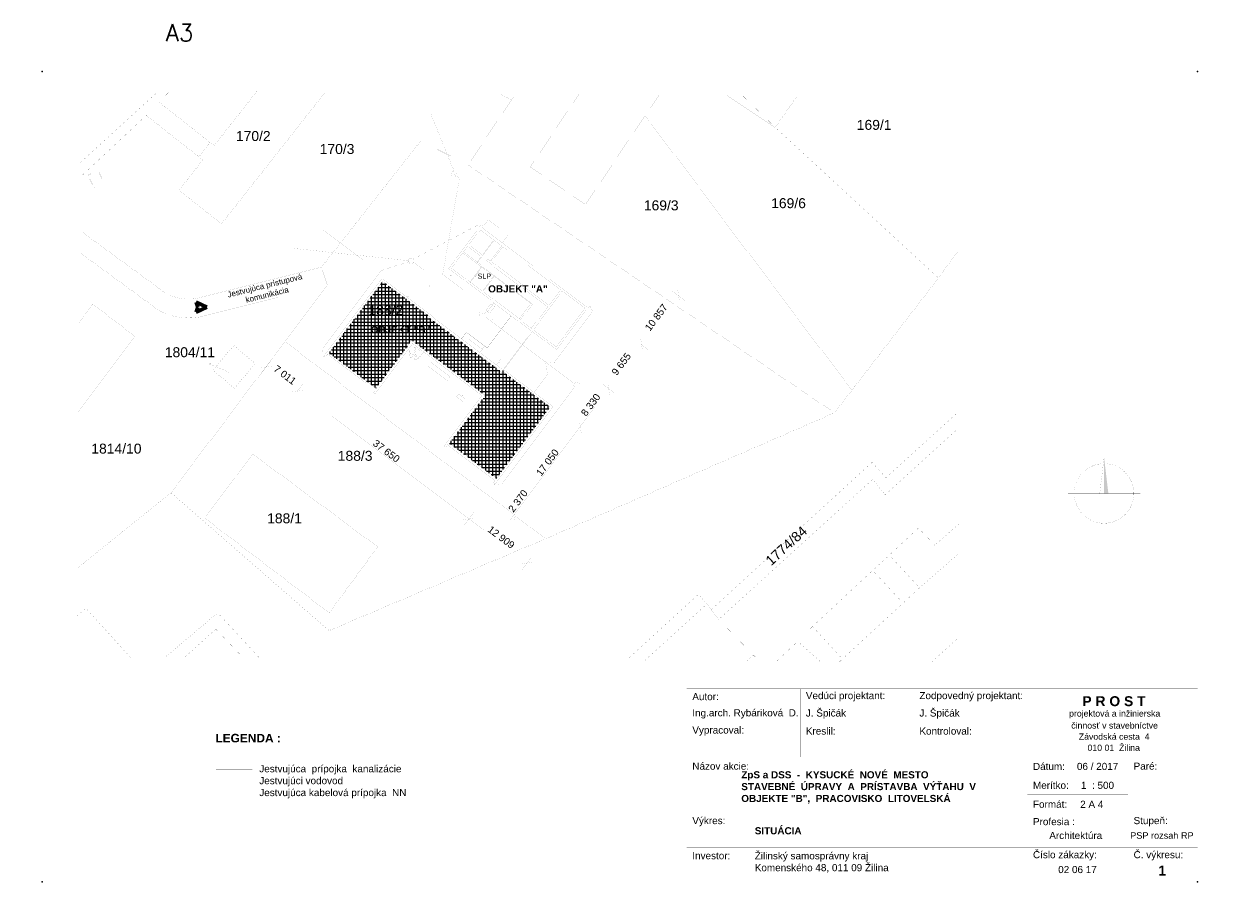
# Model space of a CAD drawing. Extents: x -289843 to 60066, y -44128 to 109843.
# Tile 1 of 61: x -289843 to -79837, y -44128 to 109843. Entities that reach past the tile are written whole.
import ezdxf

# ---------------------------------------------------------------- set-up
doc = ezdxf.new("R2010")
doc.units = 0
doc.header["$MEASUREMENT"] = 0
for name, pattern in [('Achse', [115, 0, -40, 75, 0]), ('Dlouhé čárky', [250, 150, -100]), ('DVOJBODKO_IARKOVAN__2', [385, 160, -75, 0, -75, 0, -75]), ('DĚLICÍ', [317.5, 127, -63.5, 0, -63.5, 0, -63.5])]:
    doc.linetypes.add(name, pattern=pattern)
for name, color, linetype in [('KÓTY', 7, 'Continuous'), ('LEVEL_49', 7, 'Continuous'), ('LEVEL_63', 7, 'Continuous'), ('múry', 7, 'Continuous'), ('PRIEVLAKY', 7, 'Continuous'), ('SHUTTERS', 7, 'Continuous'), ('TEXTY', 7, 'Continuous'), ('vyplne', 7, 'Continuous'), ('čiary', 7, 'Continuous'), ('Čáry', 7, 'Continuous')]:
    doc.layers.add(name, color=color, linetype=linetype)
doc.layers.add('PO VECI', color=1, linetype='Continuous', lineweight=60)
doc.styles.add('GENERATED_STYLE_1', font='arial.ttf')
doc.styles.get("Standard").update_dxf_attribs({"font": 'txt', "bigfont": 'BIGFONT.SHX'})
doc.linetypes.add('K_ kanalizace splašková kopírov', pattern='A,0,[2,KNM - ZpSaDSS Litovelska 1.Shx,S=31.746032,R=0,X=0,Y=0],-4500,0', length=4500)
doc.linetypes.add('V_ vodovod kopírovat', pattern='A,0,[1,KNM - ZpSaDSS Litovelska 1.Shx,S=23.809524,R=0,X=0,Y=0],-3200,0', length=3200)
doc.dimstyles.new('Dimstyle_E34D', dxfattribs={"dimtxt": 1250, "dimasz": 1425, "dimexe": 0.18, "dimexo": 1.2, "dimgap": 0.09, "dimtad": 1, "dimdec": 0, "dimzin": 0, "dimdsep": 46, "dimtxsty": 'GENERATED_STYLE_1', "dimblk": 'ARROWHEAD_6', "dimblk1": 'ARROWHEAD_6', "dimblk2": 'ARROWHEAD_6', "dimcen": 0.09, "dimclrd": 154, "dimclre": 154, "dimclrt": 154, "dimadec": 0, "dimazin": 0, "dimtfac": 1, "dimtdec": 4, "dimtmove": 0, "dimatfit": 0, "dimfxl": 0, "dimtolj": 1, "dimtzin": 0, "dimarcsym": 0})

# ---------------------------------------------------------------- blocks, each defined once
blk = doc.blocks.new('HATCH_578', base_point=(-98103, 7705))
at = {"layer": 'LEVEL_49'}
blk.add_hatch(color=7, dxfattribs=at).paths.add_polyline_path([(-98103, 7705), (-98103, 1330), (-97347, 1330)], flags=0)
blk = doc.blocks.new('HATCH_579', base_point=(-226636, 64488))
at = {"layer": 'vyplne'}
h = blk.add_hatch(dxfattribs=at)
h.set_pattern_fill('TILE 24"', color=9, scale=609.6, style=0, pattern_type=0)
h.set_pattern_definition([(0, (0, 0), (0, 609.6), []), (90, (0, 0), (-609.6, -2e-13), [])])
h.paths.add_polyline_path([(-226636, 64488), (-236087, 51889), (-227808, 45678), (-221477, 54118), (-208558, 44426), (-214889, 35987), (-206610, 29776), (-197159, 42374), (-205438, 48586), (-205358, 49026), (-205558, 48426), (-218477, 58117), (-218357, 58277)], flags=0)
blk = doc.blocks.new('WALL_2658', base_point=(-213017, 54021))
at = {"layer": 'múry', "color": 7, "linetype": 'Continuous', "const_width": 11}
for points in [[(-211877, 55541), (-212777, 54341)], [(-212737, 54311), (-211867, 55471)], [(-212777, 54341), (-212737, 54311)]]:
    blk.add_lwpolyline(points, dxfattribs=at)
blk = doc.blocks.new('WALL_2659', base_point=(-211877, 55541))
at = {"layer": 'múry', "color": 7, "linetype": 'Continuous', "const_width": 11}
for points in [[(-208257, 52826), (-211877, 55541)], [(-211867, 55471), (-208247, 52756)]]:
    blk.add_lwpolyline(points, dxfattribs=at)
blk = doc.blocks.new('WALL_2660', base_point=(-196599, 42454))
at = {"layer": 'múry', "color": 7, "linetype": 'Continuous', "const_width": 11}
for points in [[(-196599, 42454), (-205518, 49146)], [(-205438, 48586), (-197159, 42374)]]:
    blk.add_lwpolyline(points, dxfattribs=at)
blk = doc.blocks.new('WALL_2661', base_point=(-215449, 35907))
at = {"layer": 'múry', "color": 7, "linetype": 'Continuous', "const_width": 11}
for points in [[(-215209, 35727), (-206770, 29396)], [(-206610, 29776), (-214889, 35987)]]:
    blk.add_lwpolyline(points, dxfattribs=at)
blk = doc.blocks.new('WALL_2662', base_point=(-205878, 48666))
at = {"layer": 'múry', "color": 7, "linetype": 'Continuous', "const_width": 11}
for points in [[(-205518, 49146), (-205638, 48986)], [(-205558, 48426), (-205438, 48586)]]:
    blk.add_lwpolyline(points, dxfattribs=at)
blk = doc.blocks.new('WALL_2663', base_point=(-209118, 44346))
at = {"layer": 'múry', "color": 7, "linetype": 'Continuous', "const_width": 11}
for points in [[(-221397, 53558), (-209118, 44346)], [(-208878, 44666), (-221157, 53877)]]:
    blk.add_lwpolyline(points, dxfattribs=at)
blk = doc.blocks.new('WALL_2664', base_point=(-206830, 28816))
at = {"layer": 'múry', "color": 7, "linetype": 'Continuous', "const_width": 11}
for points in [[(-206770, 29396), (-207070, 28996)], [(-207070, 28996), (-206830, 28816)], [(-206830, 28816), (-206530, 29216)]]:
    blk.add_lwpolyline(points, dxfattribs=at)
blk = doc.blocks.new('WALL_2665', base_point=(-215749, 35507))
at = {"layer": 'múry', "color": 7, "linetype": 'Continuous', "const_width": 11}
for points in [[(-215449, 35907), (-215749, 35507)], [(-215509, 35327), (-215209, 35727)], [(-215749, 35507), (-215509, 35327)]]:
    blk.add_lwpolyline(points, dxfattribs=at)
blk = doc.blocks.new('WALL_2666', base_point=(-206530, 29216))
at = {"layer": 'múry', "color": 7, "linetype": 'Continuous', "const_width": 11}
for points in [[(-197159, 42374), (-206610, 29776)], [(-206530, 29216), (-196599, 42454)]]:
    blk.add_lwpolyline(points, dxfattribs=at)
blk = doc.blocks.new('WALL_2667', base_point=(-226716, 65048))
at = {"layer": 'múry', "color": 7, "linetype": 'Continuous', "const_width": 11}
for points in [[(-217797, 58357), (-226716, 65048)], [(-226636, 64488), (-218357, 58277)]]:
    blk.add_lwpolyline(points, dxfattribs=at)
blk = doc.blocks.new('WALL_2668', base_point=(-236947, 51409))
at = {"layer": 'múry', "color": 7, "linetype": 'Continuous', "const_width": 11}
for points in [[(-236647, 51809), (-236947, 51409)], [(-236947, 51409), (-236707, 51229)], [(-236707, 51229), (-236407, 51629)]]:
    blk.add_lwpolyline(points, dxfattribs=at)
blk = doc.blocks.new('WALL_2669', base_point=(-228028, 44718))
at = {"layer": 'múry', "color": 7, "linetype": 'Continuous', "const_width": 11}
for points in [[(-227968, 45298), (-228268, 44898)], [(-228268, 44898), (-228028, 44718)], [(-228028, 44718), (-227728, 45118)]]:
    blk.add_lwpolyline(points, dxfattribs=at)
blk = doc.blocks.new('WALL_2670', base_point=(-236647, 51809))
at = {"layer": 'múry', "color": 7, "linetype": 'Continuous', "const_width": 11}
for points in [[(-226716, 65048), (-236647, 51809)], [(-236087, 51889), (-226636, 64488)]]:
    blk.add_lwpolyline(points, dxfattribs=at)
blk = doc.blocks.new('WALL_2671', base_point=(-205878, 48666))
at = {"layer": 'múry', "color": 7, "linetype": 'Continuous', "const_width": 11}
for points in [[(-218477, 58117), (-205558, 48426)], [(-205638, 48986), (-217917, 58197)]]:
    blk.add_lwpolyline(points, dxfattribs=at)
blk = doc.blocks.new('WALL_2672', base_point=(-215449, 35907))
at = {"layer": 'múry', "color": 7, "linetype": 'Continuous', "const_width": 11}
for points in [[(-209118, 44346), (-215449, 35907)], [(-214889, 35987), (-208558, 44426)], [(-208558, 44426), (-208878, 44666)]]:
    blk.add_lwpolyline(points, dxfattribs=at)
blk = doc.blocks.new('WALL_2673', base_point=(-227728, 45118))
at = {"layer": 'múry', "color": 7, "linetype": 'Continuous', "const_width": 11}
for points in [[(-236407, 51629), (-227968, 45298)], [(-227808, 45678), (-236087, 51889)]]:
    blk.add_lwpolyline(points, dxfattribs=at)
blk = doc.blocks.new('WALL_2674', base_point=(-227728, 45118))
at = {"layer": 'múry', "color": 7, "linetype": 'Continuous', "const_width": 11}
for points in [[(-221477, 54118), (-227808, 45678)], [(-227728, 45118), (-221397, 53558)], [(-221157, 53877), (-221477, 54118)]]:
    blk.add_lwpolyline(points, dxfattribs=at)
blk = doc.blocks.new('WALL_2675', base_point=(-218157, 57877))
at = {"layer": 'múry', "color": 7, "linetype": 'Continuous', "const_width": 11}
for points in [[(-218357, 58277), (-218477, 58117)], [(-217917, 58197), (-217797, 58357)]]:
    blk.add_lwpolyline(points, dxfattribs=at)
blk = doc.blocks.new('WALL_2676', base_point=(-215054, 66765))
at = {"layer": 'múry', "color": 7, "linetype": 'Continuous', "const_width": 11}
for points in [[(-209271, 74446), (-215054, 66765)], [(-211426, 70918), (-209412, 73593)], [(-208952, 74205), (-209271, 74446)], [(-209172, 73912), (-208952, 74205)], [(-214494, 66844), (-212479, 69520)], [(-212389, 69640), (-211667, 70598)]]:
    blk.add_lwpolyline(points, dxfattribs=at)
blk = doc.blocks.new('WALL_2677', base_point=(-190435, 59856))
at = {"layer": 'múry', "color": 7, "linetype": 'Continuous', "const_width": 11}
for points in [[(-209412, 73593), (-207093, 71853)], [(-206852, 72172), (-209172, 73912)], [(-206973, 71763), (-205613, 70742)], [(-190755, 60096), (-206732, 72082)], [(-205493, 70652), (-195315, 63017)], [(-194995, 62777), (-190995, 59777)]]:
    blk.add_lwpolyline(points, dxfattribs=at)
blk = doc.blocks.new('WALL_2678', base_point=(-208217, 52796))
at = {"layer": 'múry', "color": 7, "linetype": 'Continuous', "const_width": 11}
for points in [[(-204028, 58463), (-208257, 52826)], [(-208247, 52756), (-203988, 58433)], [(-203988, 58433), (-204028, 58463)]]:
    blk.add_lwpolyline(points, dxfattribs=at)
blk = doc.blocks.new('WALL_2679', base_point=(-205358, 49026))
at = {"layer": 'múry', "color": 7, "linetype": 'Continuous', "const_width": 11}
for points in [[(-200353, 55696), (-205358, 49026)], [(-205318, 48995), (-200313, 55666)], [(-200313, 55666), (-200353, 55696)], [(-205358, 49026), (-205318, 48995)]]:
    blk.add_lwpolyline(points, dxfattribs=at)
blk = doc.blocks.new('WALL_2680', base_point=(-215054, 66765))
at = {"layer": 'múry', "color": 7, "linetype": 'Continuous', "const_width": 11}
for points in [[(-215054, 66765), (-196022, 52435)], [(-211299, 64438), (-214494, 66844)], [(-209102, 62783), (-211179, 64347)], [(-202556, 57855), (-208982, 62693)], [(-200415, 56243), (-202356, 57705)], [(-196101, 52995), (-200096, 56003)]]:
    blk.add_lwpolyline(points, dxfattribs=at)
blk = doc.blocks.new('WALL_2681', base_point=(-196022, 52435))
at = {"layer": 'múry', "color": 7, "linetype": 'Continuous', "const_width": 11}
for points in [[(-190995, 59777), (-196101, 52995)], [(-196022, 52435), (-190215, 60148)], [(-190534, 60389), (-190755, 60096)], [(-190215, 60148), (-190534, 60389)]]:
    blk.add_lwpolyline(points, dxfattribs=at)
blk = doc.blocks.new('WALL_2682', base_point=(-212708, 69880))
at = {"layer": 'múry', "color": 7, "linetype": 'Continuous', "const_width": 11}
for points in [[(-212479, 69520), (-209284, 67114)], [(-210072, 67895), (-212389, 69640)], [(-200251, 60501), (-209952, 67805)], [(-209164, 67024), (-207087, 65460)], [(-206967, 65370), (-200541, 60532)]]:
    blk.add_lwpolyline(points, dxfattribs=at)
blk = doc.blocks.new('WALL_2683', base_point=(-202597, 57385))
at = {"layer": 'múry', "color": 7, "linetype": 'Continuous', "const_width": 11}
for points in [[(-200541, 60532), (-202556, 57855)], [(-202356, 57705), (-200251, 60501)]]:
    blk.add_lwpolyline(points, dxfattribs=at)
blk = doc.blocks.new('WALL_2684', base_point=(-208123, 68430))
at = {"layer": 'múry', "color": 7, "linetype": 'Continuous', "const_width": 11}
for points in [[(-208123, 68430), (-208363, 68111)], [(-208363, 68111), (-197588, 59998)], [(-207632, 68061), (-208123, 68430)], [(-197348, 60318), (-207512, 67971)]]:
    blk.add_lwpolyline(points, dxfattribs=at)
blk = doc.blocks.new('WALL_2685', base_point=(-211539, 64118))
at = {"layer": 'múry', "color": 7, "linetype": 'Continuous', "const_width": 11}
for points in [[(-209284, 67114), (-211299, 64438)], [(-211179, 64347), (-209164, 67024)]]:
    blk.add_lwpolyline(points, dxfattribs=at)
blk = doc.blocks.new('WALL_2686', base_point=(-209342, 62464))
at = {"layer": 'múry', "color": 7, "linetype": 'Continuous', "const_width": 11}
for points in [[(-207087, 65460), (-209102, 62783)], [(-208982, 62693), (-206967, 65370)]]:
    blk.add_lwpolyline(points, dxfattribs=at)
blk = doc.blocks.new('WALL_2687', base_point=(-207632, 68061))
at = {"layer": 'múry', "color": 7, "linetype": 'Continuous', "const_width": 11}
for points in [[(-205613, 70742), (-207632, 68061)], [(-207512, 67971), (-205493, 70652)]]:
    blk.add_lwpolyline(points, dxfattribs=at)
blk = doc.blocks.new('WALL_2688', base_point=(-210072, 67895))
at = {"layer": 'múry', "color": 7, "linetype": 'Continuous', "const_width": 11}
for points in [[(-209952, 67805), (-206973, 71763)], [(-207093, 71853), (-209110, 69173)], [(-206851, 72174), (-206852, 72172)], [(-206731, 72083), (-206851, 72174)], [(-206732, 72082), (-206731, 72083)], [(-209350, 68854), (-210072, 67895)]]:
    blk.add_lwpolyline(points, dxfattribs=at)
blk = doc.blocks.new('WALL_2689', base_point=(-211746, 71158))
at = {"layer": 'múry', "color": 7, "linetype": 'Continuous', "const_width": 11}
for points in [[(-211667, 70598), (-209350, 68854)], [(-209110, 69173), (-211426, 70918)]]:
    blk.add_lwpolyline(points, dxfattribs=at)
blk = doc.blocks.new('WALL_2690', base_point=(-200336, 55683))
at = {"layer": 'múry', "color": 7, "linetype": 'Continuous', "const_width": 11}
for points in [[(-195315, 63017), (-197348, 60318)], [(-200096, 56003), (-194995, 62777)], [(-197588, 59998), (-200415, 56243)]]:
    blk.add_lwpolyline(points, dxfattribs=at)
blk = doc.blocks.new('*D677')
at = {"layer": 'KÓTY', "color": 154, "linetype": 'Continuous', "transparency": 16777216, "const_width": 7}
for points in [[(-248040, 48305), (-246353, 50555)], [(-246147, 49580), (-248247, 49280)], [(-248097, 50105), (-247197, 49430)], [(-247197, 49430), (-241588, 45223)], [(-242432, 44098), (-240745, 46348)], [(-240538, 45373), (-242638, 45073)]]:
    blk.add_lwpolyline(points, dxfattribs=at)
at = {"layer": 'KÓTY', "color": 154, "transparency": 16777216, "style": 'GENERATED_STYLE_1', "oblique": 0}
blk.add_text('7\xa0011', height=1250, rotation=323.1229, dxfattribs=at).set_placement((-245971, 48823))
blk = doc.blocks.new('ARROWHEAD_6')
at = {"color": 0, "linetype": 'Continuous'}
for p, q in [((0, 0), (-1, 0)), ((-0.5, -0.5), (0.5, 0.5))]:
    blk.add_line(p, q, dxfattribs=at)
blk = doc.blocks.new('*D678')
at = {"layer": 'KÓTY', "color": 154, "linetype": 'Continuous', "transparency": 16777216, "const_width": 7}
for points in [[(-242432, 44098), (-240745, 46348)], [(-240538, 45373), (-242638, 45073)], [(-241588, 45223), (-211471, 22629)], [(-212315, 21504), (-210627, 23754)], [(-210421, 22779), (-212521, 22479)], [(-211471, 22629), (-201145, 14882)]]:
    blk.add_lwpolyline(points, dxfattribs=at)
at = {"layer": 'KÓTY', "color": 154, "transparency": 16777216, "style": 'GENERATED_STYLE_1', "oblique": 0}
blk.add_text('37\xa0650', height=1250, rotation=323.1229, dxfattribs=at).set_placement((-228494, 35712))
blk = doc.blocks.new('*D679')
at = {"layer": 'KÓTY', "color": 154, "linetype": 'Continuous', "transparency": 16777216, "const_width": 7}
for points in [[(-210421, 22779), (-212521, 22479)], [(-211471, 22629), (-201145, 14882)], [(-202195, 14733), (-200095, 15032)], [(-201989, 13757), (-200301, 16007)], [(-201145, 14882), (-200245, 14207)]]:
    blk.add_lwpolyline(points, dxfattribs=at)
at = {"layer": 'KÓTY', "color": 154, "transparency": 16777216, "style": 'GENERATED_STYLE_1', "oblique": 0}
blk.add_text('12\xa0909', height=1250, rotation=323.1229, dxfattribs=at).set_placement((-208272, 20542))
blk = doc.blocks.new('*D681')
at = {"layer": 'KÓTY', "color": 154, "linetype": 'Continuous', "transparency": 16777216, "const_width": 7}
for points in [[(-203478, 23338), (-202056, 25234)], [(-202206, 26284), (-201906, 24184)], [(-202353, 22494), (-204603, 24182)], [(-204153, 22438), (-203478, 23338)], [(-203628, 24388), (-203328, 22288)]]:
    blk.add_lwpolyline(points, dxfattribs=at)
at = {"layer": 'KÓTY', "color": 154, "transparency": 16777216, "style": 'GENERATED_STYLE_1', "oblique": 0}
blk.add_text('2\xa0370', height=1250, rotation=53.1229, dxfattribs=at).set_placement((-203620, 23703))
blk = doc.blocks.new('*D682')
at = {"layer": 'KÓTY', "color": 154, "linetype": 'Continuous', "transparency": 16777216, "const_width": 7}
for points in [[(-191824, 38873), (-186825, 45536)], [(-191974, 39923), (-191674, 37823)], [(-202056, 25234), (-191824, 38873)], [(-190699, 38029), (-192949, 39717)], [(-203478, 23338), (-202056, 25234)], [(-200931, 24390), (-203181, 26078)], [(-202206, 26284), (-201906, 24184)]]:
    blk.add_lwpolyline(points, dxfattribs=at)
at = {"layer": 'KÓTY', "color": 154, "transparency": 16777216, "style": 'GENERATED_STYLE_1', "oblique": 0}
blk.add_text('17\xa0050', height=1250, rotation=53.1229, dxfattribs=at).set_placement((-198726, 30089))
blk = doc.blocks.new('*D683')
at = {"layer": 'KÓTY', "color": 154, "linetype": 'Continuous', "transparency": 16777216, "const_width": 7}
for points in [[(-186825, 45536), (-181031, 53259)], [(-185701, 44692), (-187950, 46380)], [(-186975, 46586), (-186676, 44486)], [(-191824, 38873), (-186825, 45536)], [(-191974, 39923), (-191674, 37823)]]:
    blk.add_lwpolyline(points, dxfattribs=at)
at = {"layer": 'KÓTY', "color": 154, "transparency": 16777216, "style": 'GENERATED_STYLE_1', "oblique": 0}
blk.add_text('8\xa0330', height=1250, rotation=53.1229, dxfattribs=at).set_placement((-190821, 40626))
blk = doc.blocks.new('*D684')
at = {"layer": 'KÓTY', "color": 154, "linetype": 'Continuous', "transparency": 16777216, "const_width": 7}
for points in [[(-181031, 53259), (-174516, 61944)], [(-186825, 45536), (-181031, 53259)], [(-179907, 52415), (-182156, 54103)], [(-181181, 54309), (-180882, 52209)], [(-186975, 46586), (-186676, 44486)]]:
    blk.add_lwpolyline(points, dxfattribs=at)
at = {"layer": 'KÓTY', "color": 154, "transparency": 16777216, "style": 'GENERATED_STYLE_1', "oblique": 0}
blk.add_text('9\xa0655', height=1250, rotation=53.1229, dxfattribs=at).set_placement((-185425, 47819))
blk = doc.blocks.new('*D685')
at = {"layer": 'KÓTY', "color": 154, "linetype": 'Continuous', "transparency": 16777216, "const_width": 7}
for points in [[(-181031, 53259), (-174516, 61944)], [(-173391, 61100), (-175641, 62788)], [(-174366, 60894), (-174666, 62994)], [(-174516, 61944), (-173841, 62844)], [(-181181, 54309), (-180882, 52209)]]:
    blk.add_lwpolyline(points, dxfattribs=at)
at = {"layer": 'KÓTY', "color": 154, "transparency": 16777216, "style": 'GENERATED_STYLE_1', "oblique": 0}
blk.add_text('10\xa0857', height=1250, rotation=53.1229, dxfattribs=at).set_placement((-179560, 55637))
blk = doc.blocks.new('DIM_2124', base_point=(-241588.5, 45223))
at = {"layer": 'KÓTY', "color": 154, "linetype": 'Continuous'}
for p1, p2, picture, middle in [((-243857, 53881.8), (-226715.7, 65048.2), '*D677', (-245210.2, 49033.8)), ((-196598.5, 42454.4), (-197926.1, 19172.9), '*D679', (-207125.8, 20463))]:
    dim = blk.add_linear_dim(base=(-241588.5, 45223), p1=p1, p2=p2, angle=323.122897, dimstyle='Dimstyle_E34D', dxfattribs=at)
    dim.commit()
    dim.dimension.update_dxf_attribs({"geometry": picture, "text_midpoint": middle, "text_rotation": 323.122897})
dim = blk.add_aligned_dim(p1=(-226715.7, 65048.2), p2=(-196598.5, 42454.4), distance=-24783.8, dimstyle='Dimstyle_E34D', dxfattribs=at)
dim.commit()
dim.dimension.update_dxf_attribs({"geometry": '*D678', "text_midpoint": (-227347.5, 35633.3), "text_rotation": 323.122897})
blk = doc.blocks.new('DIM_2125', base_point=(-202055.8, 25233.9))
at = {"layer": 'KÓTY', "color": 154, "linetype": 'Continuous'}
for p1, p2, picture, middle in [((-190214.8, 60148.3), (-147061.1, 41347.4), '*D685', (-179481, 56783.8)), ((-196022.2, 52435.1), (-190214.8, 60148.3), '*D684', (-185346.3, 48965.4)), ((-196598.5, 42454.4), (-196022.2, 52435.1), '*D683', (-191032, 41386.5)), ((-197926.1, 19172.9), (-206830.2, 28815.7), '*D681', (-203830.2, 24463.4))]:
    dim = blk.add_linear_dim(base=(-202055.8, 25233.9), p1=p1, p2=p2, angle=53.122897, dimstyle='Dimstyle_E34D', dxfattribs=at)
    dim.commit()
    dim.dimension.update_dxf_attribs({"geometry": picture, "text_midpoint": middle, "text_rotation": 53.122897})
dim = blk.add_aligned_dim(p1=(-206830.2, 28815.7), p2=(-196598.5, 42454.4), distance=-5968.6, dimstyle='Dimstyle_E34D', dxfattribs=at)
dim.commit()
dim.dimension.update_dxf_attribs({"geometry": '*D682', "text_midpoint": (-198647.1, 31235.6), "text_rotation": 53.122897})

msp = doc.modelspace()

# ---------------------------------------------------------------- linework, layer by layer
at = {"layer": 'LEVEL_49', "color": 7, "linetype": 'Continuous', "const_width": 11}
msp.add_lwpolyline([(-104830, 27139.3, 1), (-94330, 27139.3, 1)], format="xyb", close=True, dxfattribs=at)
for points in [[(-99578.8, 33512.7), (-100334.8, 27137.7)], [(-105953.8, 27137.7), (-93203.8, 27137.7)], [(-99578.8, 27137.7), (-99578.8, 20762.7)]]:
    msp.add_lwpolyline(points, dxfattribs=at)
at = {"layer": 'múry', "color": 14, "linetype": 'DVOJBODKO_IARKOVAN__2', "const_width": 6}
msp.add_lwpolyline([(-211866.9, 55471.3), (-212707, 54351.4)], dxfattribs=at)
at = {"layer": 'múry', "color": 14, "linetype": 'Continuous', "const_width": 6}
for points in [[(-211036.9, 54911.2), (-211937.1, 53711.3)], [(-211836.9, 55511.3), (-208257.2, 52825.9)], [(-211487, 54311.3), (-209087.2, 52511)], [(-208637.2, 53110.9), (-209537.3, 51911)], [(-209257.8, 52486.6), (-209111.6, 52681.5)], [(-209087.2, 52511), (-209257.8, 52486.6)], [(-209087.2, 52511), (-209111.6, 52681.5)], [(-205697.4, 50905.5), (-204577.6, 50065.4)], [(-206147.5, 50305.6), (-205976.9, 50329.9)], [(-203747.7, 48505.3), (-206147.5, 50305.6)], [(-206147.5, 50305.6), (-206123.2, 50135)], [(-206123.2, 50135), (-205976.9, 50329.9)], [(-204537.6, 50035.4), (-203297.7, 49105.2)]]:
    msp.add_lwpolyline(points, dxfattribs=at)
at = {"layer": 'PO VECI', "ltscale": 30}
for p, q in [((-257592.7, 59961.5), (-259518.6, 60838.4)), ((-259518.6, 60838.4), (-259179.9, 59961.5)), ((-259518.6, 59084.5), (-257592.7, 59961.5)), ((-259179.9, 59961.5), (-259518.6, 59084.5))]:
    msp.add_line(p, q, dxfattribs=at)
at = {"layer": 'PRIEVLAKY', "color": 7, "linetype": 'Continuous', "const_width": 11}
for points in [[(-210374.5, 65415.4), (-210254.7, 65325.2)], [(-210254.7, 65325.2), (-209532.9, 66283.9)], [(-209532.9, 66283.9), (-209652.8, 66374.1)]]:
    msp.add_lwpolyline(points, dxfattribs=at)
at = {"layer": 'PRIEVLAKY', "color": 14, "linetype": 'Continuous', "const_width": 6}
for points in [[(-208257.2, 52825.9), (-204028.3, 58463)], [(-217757.5, 50827.1), (-218657.6, 49627.2)], [(-206597.6, 49705.7), (-205697.4, 50905.5)], [(-215217.9, 47046.7), (-218657.6, 49627.2)], [(-204077.8, 48065.3), (-203277, 49132.8)], [(-215217.9, 47046.7), (-215518, 46646.8)], [(-213118.2, 44846.5), (-215518, 46646.8)], [(-214317.8, 48246.6), (-215217.9, 47046.7)], [(-213118.2, 44846.5), (-213658.3, 44126.5)], [(-212490.4, 43250.4), (-213658.3, 44126.5)], [(-212130.3, 43730.4), (-213298.2, 44606.5)], [(-211950.3, 43970.3), (-213118.2, 44846.5)], [(-210750.1, 45570.2), (-212490.4, 43250.4)]]:
    msp.add_lwpolyline(points, dxfattribs=at)
at = {"layer": 'SHUTTERS', "color": 14, "linetype": 'Continuous', "const_width": 6}
for points in [[(-221318.8, 52704.4), (-221021.4, 51828.5)], [(-221996.4, 51801.1), (-221072.3, 51760.7)], [(-221064.2, 51791.4), (-221889.3, 52209.5)], [(-221048.6, 51812.2), (-221680.9, 52487.4)], [(-220629.9, 51365.2), (-220747.8, 51387.6)], [(-220629.9, 51365.2), (-220654.4, 51247.7)], [(-218207.5, 50227.1), (-214767.9, 47646.7)], [(-214767.9, 47646.7), (-214943.6, 47621.6)], [(-214767.9, 47646.7), (-214792.9, 47822.4)], [(-212714.3, 44168.4), (-212534.3, 44408.4)], [(-212534.3, 44408.4), (-212656.5, 44391)], [(-212534.3, 44408.4), (-212516.8, 44286.2)]]:
    msp.add_lwpolyline(points, dxfattribs=at)
at = {"layer": 'SHUTTERS', "color": 14, "linetype": 'DĚLICÍ', "const_width": 6}
for points in [[(-220988.4, 51831.9), (-220831.4, 53133.1)], [(-220958.6, 51828.3), (-220803.7, 53112.4)], [(-221066.3, 51728), (-221917, 51364.8)], [(-221042.3, 51697.5), (-221597.4, 50957.5)], [(-221006.3, 51683), (-221117.1, 50764.7)], [(-220675.9, 50810.5), (-220973.2, 51686.4)], [(-220946.1, 51702.7), (-220313.8, 51027.6)], [(-219477.3, 52117.3), (-220197.4, 51157.4)], [(-220173.4, 51139.4), (-219453.3, 52099.3)]]:
    msp.add_lwpolyline(points, dxfattribs=at)
at = {"layer": 'čiary', "color": 154, "linetype": 'Continuous', "const_width": 7}
msp.add_lwpolyline([(-214537.5, 83348.4, 1), (-213537.5, 83348.4, 1)], format="xyb", close=True, dxfattribs=at)
at = {"layer": 'čiary', "color": 52, "linetype": 'Continuous', "const_width": 9}
for points in [[(-222101.8, 68087.4, 1), (-221101.8, 68087.4, 1)], [(-192998, 46253.9, 1), (-191998, 46253.9, 1)]]:
    msp.add_lwpolyline(points, format="xyb", close=True, dxfattribs=at)
at = {"layer": 'čiary', "color": 7, "linetype": 'Continuous', "const_width": 11}
for points in [[(-266171.7, 63370.3, 0.2668706), (-258173, 61805.3)], [(-265805.8, 59194.3, 0.15484716), (-258923, 58208.4)]]:
    msp.add_lwpolyline(points, format="xyb", dxfattribs=at)
at = {"layer": 'čiary', "color": 14, "linetype": 'Continuous', "const_width": 6}
for points in [[(-220874, 52780.1, 1.73205081), (-220173.4, 51139.4)], [(-220847.9, 52746.2, 0.27600522), (-221797.3, 52357.6)], [(-221797.3, 52357.6, 1), (-220197.4, 51157.4)], [(-220933, 52291.1, 1.56968558), (-220629.9, 51365.2)]]:
    msp.add_lwpolyline(points, format="xyb", dxfattribs=at)
at = {"layer": 'čiary', "color": 14, "linetype": 'Dlouhé čárky', "const_width": 6}
msp.add_lwpolyline([(-220197.4, 51157.4, 0.56739171), (-220847.9, 52746.2)], format="xyb", dxfattribs=at)
at = {"layer": 'čiary', "color": 14, "linetype": 'Continuous', "const_width": 6}
for points in [[(-221072.3, 51757.5, 1), (-220922.3, 51757.5, 1)], [(-220981.3, 52291.1, 1), (-220884.7, 52291.1, 1)]]:
    msp.add_lwpolyline(points, format="xyb", close=True, dxfattribs=at)
at = {"layer": 'čiary', "color": 7, "linetype": 'Continuous', "const_width": 11}
for points in [[(-173103.2, -7265.7), (-173103.2, -41265.7)], [(-173103.2, -7265.7), (-83103.2, -7265.7)], [(-153103.2, -7265.7), (-153103.2, -19265.7)], [(-133103.2, -7265.7), (-133103.2, -19265.7)], [(-113103.2, -7265.7), (-113103.2, -41265.7)], [(-83103.2, -7265.7), (-83103.2, -41265.7)], [(-173103.2, -10265.7), (-113103.2, -10265.7)], [(-113103.2, -13265.7), (-173103.2, -13265.7)], [(-113103.2, -16265.7), (-173103.2, -16265.7)], [(-83103.2, -19265.7), (-173103.2, -19265.7)], [(-95379.6, -41265.7), (-95379.6, -19265.7)], [(-113103.2, -22599.1), (-95379.6, -22599.1)], [(-95379.6, -25932.4), (-113103.2, -25932.4)], [(-83103.2, -29265.7), (-173103.2, -29265.7)], [(-173103.2, -35265.7), (-83103.2, -35265.7)], [(-83103.2, -41265.7), (-173103.2, -41265.7)]]:
    msp.add_lwpolyline(points, dxfattribs=at)
at = {"layer": 'čiary', "color": 1}
for p in [(-286590.2, 101475.2), (-83103.2, 101475.2), (-286590.2, -41265.7), (-83103.2, -41265.7)]:
    msp.add_point(p, dxfattribs=at)
at = {"layer": 'Čáry', "color": 14, "linetype": 'Continuous', "const_width": 6}
for points in [[(-289840.2, 104375.2), (-79840.2, 104375.2)], [(-289840.2, -44124.8), (-289840.2, 104375.2)], [(-79840.2, 104375.2), (-79840.2, -44124.8)], [(-208951.6, 74204.9), (-208109.5, 75323.4)], [(-208109.5, 75323.4), (-204514.5, 72616.7)], [(-204514.5, 72616.7), (-205572, 71212.2)], [(-79840.2, -44124.8), (-289840.2, -44124.8)]]:
    msp.add_lwpolyline(points, dxfattribs=at)
at = {"layer": 'Čáry', "color": 7, "linetype": 'Continuous', "const_width": 11}
for points in [[(-266093.6, 98028), (-279856.3, 85439.3)], [(-266076.4, 96087), (-264020.5, 98077.9)], [(-256321, 88399.6), (-248806.7, 97935.5)], [(-255023.3, 74632.4), (-236889.7, 97644.6)], [(-211572.3, 84986.7), (-203161.9, 97688.7)], [(-204018.6, 96394.9), (-205803.4, 97481.5)], [(-200674, 84613.9), (-192014.2, 97514.5)], [(-180415.7, 93680), (-177960.4, 97337.7)], [(-157502.4, 91607.9), (-165920.8, 97208.5)], [(-157502.4, 91607.9), (-163295.1, 97244.5)], [(-157502.4, 91607.9), (-153547.9, 97244.5)], [(-257028, 88956.8), (-266076.4, 96087)], [(-268191.7, 93806.8), (-280006.1, 82741.7)], [(-259024.7, 86422.8), (-268269.7, 93707.8)], [(-180415.7, 93680), (-190903.9, 78055.6)], [(-144003.8, 45303.9), (-180415.7, 93680)], [(-128753.5, 65086.2), (-157502.4, 91607.9)], [(-259024.7, 86422.8), (-257028, 88956.8)], [(-257028, 88956.8), (-256321, 88399.6)], [(-219945.6, 89216.6), (-237425.9, 66988.5)], [(-211572.3, 84986.7), (-219945.6, 89216.6)], [(-258317.7, 85865.7), (-259024.7, 86422.8)], [(-278550.6, 83177.3), (-276784, 84040.5)], [(-276784, 84040.5), (-275710, 81842.5)], [(-262516.6, 80537.1), (-258317.7, 85865.7)], [(-211572.3, 84986.7), (-147061.1, 41347.4)], [(-190903.9, 78055.6), (-200674, 84613.9)], [(-277476.6, 80979.3), (-278550.6, 83177.3)], [(-275710, 81842.5), (-277476.6, 80979.3)], [(-255023.3, 74632.4), (-262516.6, 80537.1)], [(-279723.6, 73276.9), (-266171.7, 63370.3)], [(-279827.2, 69444.1), (-265805.8, 59194.3)], [(-128753.5, 65086.2), (-125336.6, 69797.9)], [(-237425.9, 66988.5), (-258173, 61805.3)], [(-237425.9, 66988.5), (-236390.1, 63837.7)], [(-236390.1, 63837.7), (-258923, 58208.4)], [(-236390.1, 63837.7), (-243857, 53881.8)], [(-144003.8, 45303.9), (-128753.5, 65086.2)], [(-277703.6, 60483.9), (-280139.7, 57248.4)], [(-277703.6, 60483.9), (-270245.3, 54786.6)], [(-270245.3, 54786.6), (-280189.7, 41527.4)], [(-263927, 27265.7), (-243857, 53881.8)], [(-252874, 53201.8), (-256542.7, 48849.7)], [(-252874, 53201.8), (-249089.9, 50011.9)], [(-243857, 53881.8), (-197926.1, 19172.9)], [(-257189.7, 50011.2), (-256634.6, 50065.5)], [(-257189.7, 50011.2), (-253709.1, 48457.4)], [(-257189.7, 50011.2), (-257030.1, 49461.9)], [(-256542.7, 48849.7), (-252758.7, 45659.8)], [(-252758.7, 45659.8), (-249089.9, 50011.9)], [(-147061.1, 41347.4), (-144003.8, 45303.9)], [(-197926.1, 19172.9), (-147061.1, 41347.4)], [(-137991.9, 29923.1), (-125223.3, 41522.7)], [(-138111.8, 26925.8), (-125253.3, 38615.3)], [(-249508.9, 34083.6), (-257968.5, 22775.3)], [(-227532.7, 17732.1), (-249508.9, 34083.6)], [(-168744.3, 6694), (-140449.7, 32620.7)], [(-140449.7, 32620.7), (-137991.9, 29923.1)], [(-140359.8, 29593.4), (-167455.5, 4955.5)], [(-140359.8, 29593.4), (-138111.8, 26925.8)], [(-263927, 27265.7), (-280533.7, 13893.8)], [(-236087.9, 2987.4), (-263927, 27265.7)], [(-257968.5, 22775.3), (-236057.1, 6114.5)], [(-137392.4, 16275.4), (-132272, 21071.1)], [(-132272, 21071.1), (-129374.6, 18023.8)], [(-129374.6, 18023.8), (-125203.3, 21745.5)], [(-197926.1, 19172.9), (-236087.9, 2987.4)], [(-236057.1, 6114.5), (-227532.7, 17732.1)], [(-140339.8, 13577.8), (-137392.4, 16275.4)], [(-137392.4, 16275.4), (-132072.2, 10530.5)], [(-132072.2, 10530.5), (-125228.3, 16525.1)], [(-140339.8, 13577.8), (-150930.3, 3711.6)], [(-134969.6, 7832.9), (-140339.8, 13577.8)], [(-132072.2, 10530.5), (-134969.6, 7832.9)], [(-171008, 9392.7), (-183562.7, -2105.4)], [(-171008, 9392.7), (-169523.6, 7683.1)], [(-278894.7, 6941.8), (-280585.2, 5418.9)], [(-278894.7, 6941.8), (-271053.7, -1762.4)], [(-169523.6, 7683.1), (-180463.8, -2268)], [(-169523.6, 7683.1), (-168744.3, 6694)], [(-167455.5, 4955.5), (-168744.3, 6694)], [(-145660, -2008.2), (-134969.6, 7832.9)], [(-255695.5, 6114.5), (-264975.2, -1726.5)], [(-255695.5, 6114.5), (-248358.1, -1798.4)], [(-167455.5, 4955.5), (-161345.9, -1308.9)], [(-256019.2, 3237.1), (-261630.2, -1798.4)], [(-256019.2, 3237.1), (-251199.5, -1798.4)], [(-153528, 1089), (-150930.3, 3711.6)], [(-150930.3, 3711.6), (-145660, -2008.2)], [(-157399.5, -2557.7), (-153528, 1089)], [(-153528, 1089), (-149506.6, -2507.8)], [(-130091.9, -2661.9), (-125206.3, 1744.2)], [(-161345.9, -1308.9), (-162569.9, -2382.9)], [(-161345.9, -1308.9), (-160271.9, -2432.9)], [(-145660, -2008.2), (-146209.5, -2532.8)]]:
    msp.add_lwpolyline(points, dxfattribs=at)
at = {"layer": 'Čáry', "color": 162, "linetype": 'V_ vodovod kopírovat', "const_width": 9}
for points in [[(-214037.5, 83848.4), (-218207.4, 94089.4)], [(-213120.4, 82660.4), (-216064.7, 65772.5)], [(-216064.7, 65772.5), (-212294.7, 62944.2)], [(-216961.3, 56723.7), (-210914.4, 64784.1)], [(-249584.2, -23624.7), (-256014, -23624.7)]]:
    msp.add_lwpolyline(points, dxfattribs=at)
at = {"layer": 'Čáry', "color": 154, "linetype": 'V_ vodovod kopírovat', "const_width": 7}
msp.add_lwpolyline([(-214037.5, 83348.4), (-213120.4, 82660.4)], dxfattribs=at)
at = {"layer": 'Čáry', "color": 20, "linetype": 'Continuous', "const_width": 1.76}
for points in [[(-222416, 62447.6), (-238753.4, 74703.9)], [(-222314.2, 61746.2), (-213491.5, 66088.6)], [(-222716, 62047.7), (-222416, 62447.6)], [(-256014, -25722.7), (-249584.2, -25722.7)]]:
    msp.add_lwpolyline(points, dxfattribs=at)
at = {"layer": 'Čáry', "color": 52, "linetype": 'K_ kanalizace splašková kopírov', "const_width": 9}
for points in [[(-209463.4, 74616.6), (-221232.4, 68424.4)], [(-209074.3, 74480.9), (-209463.4, 74616.6)], [(-222099, 68140.4), (-242364.4, 70300.5)], [(-226955.9, 66394.3), (-222078.6, 67936.7)], [(-192898, 46553.9), (-221201.9, 67787.4)], [(-237288.4, 52621.2), (-226955.9, 66394.3)], [(-209451.6, 58065.9), (-209671.6, 59137.4)], [(-208261.2, 58993), (-209203.9, 58786.6)], [(-206989.4, 60688.3), (-208261.2, 58993)], [(-205454.3, 59536.7), (-206735.9, 57828.4)], [(-189695, 59174.8), (-196425.7, 50202.9)], [(-190145.8, 60413.1), (-189695, 59174.8)], [(-212437, 54086.4), (-209451.6, 58065.9)], [(-206735.9, 57828.4), (-207657.6, 57626.5)], [(-236994.5, 51188), (-237288.4, 52621.2)], [(-197550.9, 48083.9), (-198039.3, 50410.9)], [(-196425.7, 50202.9), (-197622.1, 50098)], [(-200058.3, 44741.6), (-197550.9, 48083.9)], [(-205571.4, 28827.3), (-192798.1, 45853.9)], [(-207029.7, 28708.5), (-205571.4, 28827.3)], [(-256014, -21526.7), (-249584.2, -21526.7)]]:
    msp.add_lwpolyline(points, dxfattribs=at)
at = {"layer": 'Čáry', "color": 7, "linetype": 'Achse', "const_width": 11}
for points in [[(-207586.7, 60558.7), (-208486.8, 59358.8)], [(-208486.8, 59358.8), (-207846.9, 58878.7)], [(-207846.9, 58878.7), (-206947.6, 60077.5)], [(-206947.6, 60077.5), (-207587.5, 60557.6)]]:
    msp.add_lwpolyline(points, dxfattribs=at)

# ---------------------------------------------------------------- block references
at = {"layer": 'KÓTY', "color": 154, "linetype": 'Continuous'}
for name, p in [('DIM_2124', (-241588.5, 45223)), ('DIM_2125', (-202055.8, 25233.9))]:
    msp.add_blockref(name, p, dxfattribs=at)
at = {"layer": 'LEVEL_49', "color": 7, "linetype": 'Continuous'}
msp.add_blockref('HATCH_578', (-99578.8, 33512.7), dxfattribs=at)
at = {"layer": 'múry', "color": 7}
for name, p in [('WALL_2676', (-215054.2, 66764.6)), ('WALL_2677', (-190434.9, 59856.1)), ('WALL_2688', (-210072.1, 67895.3)), ('WALL_2682', (-212708.4, 69880.2)), ('WALL_2689', (-211746.1, 71158.4)), ('WALL_2687', (-207631.8, 68060.7)), ('WALL_2684', (-208122.8, 68430.4)), ('WALL_2680', (-215054.2, 66764.6)), ('WALL_2685', (-211539.2, 64118)), ('WALL_2686', (-209342.2, 62463.9)), ('WALL_2670', (-236647.3, 51809.4)), ('WALL_2667', (-226715.7, 65048.2)), ('WALL_2690', (-200336.2, 55683.1)), ('WALL_2683', (-202597, 57385.4)), ('WALL_2681', (-196022.2, 52435.1)), ('WALL_2675', (-218156.6, 57877.1)), ('WALL_2671', (-205877.7, 48665.6)), ('WALL_2678', (-208217.2, 52795.9)), ('WALL_2658', (-213017.1, 54021.5)), ('WALL_2659', (-211876.9, 55541.3)), ('WALL_2679', (-205357.7, 49025.5)), ('WALL_2674', (-227728.2, 45118.3)), ('WALL_2663', (-209118.3, 44346)), ('WALL_2668', (-236947.4, 51409.5)), ('WALL_2673', (-227728.2, 45118.3)), ('WALL_2662', (-205877.7, 48665.6)), ('WALL_2660', (-196598.5, 42454.4)), ('WALL_2669', (-228028.2, 44718.4)), ('WALL_2672', (-215449.3, 35906.8)), ('WALL_2666', (-206530.2, 29215.6)), ('WALL_2665', (-215749.4, 35506.8)), ('WALL_2661', (-215449.3, 35906.8)), ('WALL_2664', (-206830.2, 28815.7))]:
    msp.add_blockref(name, p, dxfattribs=at)
at = {"layer": 'vyplne', "color": 9, "linetype": 'Continuous'}
msp.add_blockref('HATCH_579', (-226635.7, 64488.2), dxfattribs=at)

# ---------------------------------------------------------------- texts
at = {"layer": 'LEVEL_63', "color": 154, "char_height": 1750, "attachment_point": 2, "style": 'GENERATED_STYLE_1'}
for s, insert, width in [('{\\fArial CE|b0|i0|c238|p34;169/1}', (-140078.5, 92927.5), 6352.5), ('{\\fArial CE|b0|i0|c238|p34;170/2}', (-249434.6, 90964), 6352.5), ('{\\fArial CE|b0|i0|c238|p34;170/3}', (-234675.7, 88674.5), 6352.5), ('{\\fArial CE|b0|i0|c238|p34;169/3}', (-177582.3, 78750.8), 6352.5), ('{\\fArial CE|b0|i0|c238|p34;169/6}', (-155157.3, 79137.4), 6352.5), ('{\\fArial CE|b0|i0|c238|p34;188/2}', (-226080.8, 60289.1), 6352.5), ('{\\fArial CE|b0|i0|c238|p34;1804/11}', (-260595.2, 52890), 9187.5), ('{\\fArial CE|b0|i0|c238|p34;1814/10}', (-273538.1, 35915), 9187.5), ('{\\fArial CE|b0|i0|c238|p34;188/3}', (-231493.1, 34645.5), 6352.5), ('{\\fArial CE|b0|i0|c238|p34;188/1}', (-243933.5, 23637.1), 6352.5)]:
    msp.add_mtext(s, dxfattribs=dict(at, insert=insert, width=width))
at = {"layer": 'LEVEL_63', "color": 154, "insert": (-156142.8, 18583.4), "char_height": 1750, "width": 9187.5, "attachment_point": 2, "rotation": 42.499451, "style": 'GENERATED_STYLE_1'}
msp.add_mtext('{\\fArial CE|b0|i0|c238|p34;1774/84}', dxfattribs=at)
at = {"layer": 'PO VECI', "ltscale": 30}
msp.add_text('A3', height=3000, dxfattribs=at).set_placement((-264844.3, 106789.4))
at = {"layer": 'TEXTY', "color": 7, "insert": (-247199.4, 62938), "char_height": 1000, "width": 21152.573, "attachment_point": 5, "rotation": 14.02686, "style": 'GENERATED_STYLE_1'}
msp.add_mtext('{\\fArial CE|b0|i0|c238|p34;Jestvujúca prístupová \\Pkomunikácia}', dxfattribs=at)
at = {"layer": 'TEXTY', "color": 154, "insert": (-208745.6, 65860), "char_height": 900, "width": 2680.61, "attachment_point": 2, "style": 'GENERATED_STYLE_1'}
msp.add_mtext('{\\fArial CE|b0|i0|c238|p34;SLP}', dxfattribs=at)
at = {"layer": 'TEXTY', "color": 7, "style": 'GENERATED_STYLE_1'}
for s, insert, char_height, width, attachment_point in [('{\\fArial CE|b1|i0|c238|p34;OBJEKT "A"}', (-208053.5, 63166.3), 1250, 10800, 4), ('{\\fArial CE|b1|i0|c238|p34;OBJEKT "B"}', (-228750.2, 55956.7), 1250, 10875, 4), ('{\\fArial CE|b0|i0|c238|p34;Autor:}', (-172103.2, -8645.2), 1250, 4800, 4), ('{\\fArial CE|b0|i0|c238|p34;Vedúci projektant:}', (-152103.2, -8645.2), 1250, 14400, 4), ('{\\fArial CE|b0|i0|c238|p34;Zodpovedný projektant:}', (-132103.2, -8645.2), 1250, 18900, 4), ('{\\fArial CE|b0|i0|c238|p34;J. Špičák}', (-152103.2, -11708.8), 1250, 8035.179, 4), ('{\\fArial CE|b0|i0|c238|p34;J. Špičák}', (-132103.2, -11708.8), 1250, 8035.179, 4), ('{\\fArial CE|b1|i0|c238|p34;P R O S T}', (-97830.7, -9453.2), 1750, 11445, 5), ('{\\fArial CE|b0|i0|c238|p34;projektová a inžinierska}', (-97708.8, -11768.8), 1100, 16566, 5), ('{\\fArial CE|b0|i0|c238|p34;Ing.arch. Rybáriková  D.}', (-172103.2, -11679.4), 1250, 19275, 4), ('{\\fArial CE|b0|i0|c238|p34;činnosť v stavebníctve}', (-97726.1, -13728.2), 1100, 15840, 5), ('{\\fArial CE|b0|i0|c238|p34;Vypracoval:}', (-172103.2, -14705.7), 1250, 9412.5, 4), ('{\\fArial CE|b0|i0|c238|p34;Kreslil:}', (-152103.2, -14705.7), 1250, 5325, 4), ('{\\fArial CE|b0|i0|c238|p34;Kontroloval:}', (-132103.2, -14705.7), 1250, 9525, 4), ('{\\fArial CE|b1|i0|c238|p34;LEGENDA : }', (-256100.1, -15951.7), 1500, 12420, 4), ('{\\fArial CE|b0|i0|c238|p34;Závodská cesta  4}', (-97796, -15687.6), 1100, 12903, 5), ('{\\fArial CE|b0|i0|c238|p34;010 01  Žilina}', (-97877.7, -17647), 1100, 9471, 5), ('{\\fArial CE|b0|i0|c238|p34;Jestvujúca  prípojka  kanalizácie}', (-248369.9, -21526.7), 1250, 30600.929, 4), ('{\\fArial CE|b0|i0|c238|p34;Názov akcie:}', (-172103.2, -20889.1), 1250, 10350, 4), ('{\\fArial CE|b0|i0|c238|p34;Dátum:}', (-112103.2, -20932.4), 1250, 5812.5, 4), ('{\\fArial CE|b0|i0|c238|p34;06 / 2017}', (-100717.2, -20932.4), 1250, 7537.5, 5), ('{\\fArial CE|b0|i0|c238|p34;Paré:}', (-94379.6, -20889.1), 1250, 4312.5, 4), ('{\\fArial CE|b0|i0|c238|p34;Jestvujúci vodovod}', (-248369.9, -23624.7), 1250, 19314.705, 4), ('{\\fArial CE|b1|i0|c238|p34;ZpS a DSS  -  KYSUCKÉ  NOVÉ  MESTO \\PSTAVEBNÉ  ÚPRAVY  A  PRÍSTAVBA  VÝŤAHU  V \\POBJEKTE "B",  PRACOVISKO  LITOVELSKÁ  }', (-163476.9, -21775.7), 1250, 49848.578, 1), ('{\\fArial CE|b0|i0|c238|p34;Jestvujúca kabelová prípojka  NN}', (-248369.9, -25722.7), 1250, 30513.814, 4), ('{\\fArial CE|b0|i0|c238|p34;Merítko:}', (-112103.2, -24265.7), 1250, 6450, 4), ('{\\fArial CE|b0|i0|c238|p34;1  : 500}', (-100736, -24265.7), 1250, 6000, 5), ('{\\fArial CE|b0|i0|c238|p34;Formát:}', (-112103.2, -27599.1), 1250, 6187.5, 4), ('{\\fArial CE|b0|i0|c238|p34;2 A 4}', (-101743.1, -27599.1), 1250, 4200, 5), ('{\\fArial CE|b0|i0|c238|p34;Výkres:}', (-172103.2, -30658.6), 1250, 6000, 4), ('{\\fArial CE|b1|i0|c238|p34;SITUÁCIA  }', (-161103.2, -32265.7), 1250, 9450, 4), ('{\\fArial CE|b0|i0|c238|p34;Profesia :}', (-112103.2, -30658.6), 1250, 7575, 4), ('{\\fArial CE|b0|i0|c238|p34;Stupeň:}', (-94379.6, -30658.6), 1250, 6225, 4), ('{\\fArial CE|b0|i0|c238|p34;      Architektúra}', (-112134, -33100.2), 1250, 12525, 4), ('{\\fArial CE|b0|i0|c238|p34;PSP rozsah RP}', (-94971.7, -33100.2), 1150, 11523, 4), ('{\\fArial CE|b0|i0|c238|p34;Číslo zákazky:}', (-112103.2, -36658.6), 1250, 11550, 4), ('{\\fArial CE|b0|i0|c238|p34;Č. výkresu:}', (-94379.6, -36658.6), 1250, 9037.5, 4), ('{\\fArial CE|b0|i0|c238|p34;Investor:}', (-172103.2, -36658.6), 1250, 6900, 4), ('{\\fArial CE|b0|i0|c238|p34;Žilinský samosprávny kraj\\PKomenského 48, 011 09 Žilina }', (-161103.2, -36049.3), 1250, 33212.529, 1), ('{\\fArial CE|b0|i0|c238|p34;02 06 17}', (-107659.2, -39100.2), 1250, 7050, 4), ('{\\fArial CE|b1|i0|c238|p34;1}', (-89339.4, -39265.7), 1750, 1417.5, 5)]:
    msp.add_mtext(s, dxfattribs=dict(at, insert=insert, char_height=char_height, width=width, attachment_point=attachment_point))

doc.saveas('drawing.dxf')
